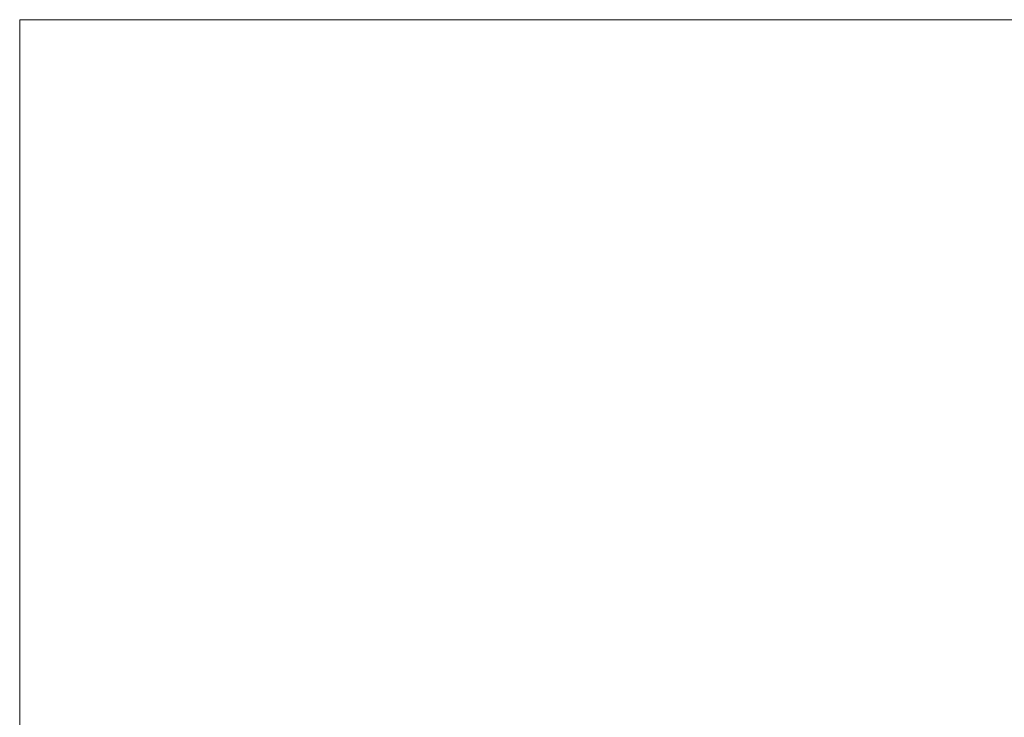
# Model space of a CAD drawing. Extents: x -24 to 2086, y -25 to 290.
# Tile 3 of 10: x -24 to 119, y 188 to 290. Entities that reach past the tile are written whole.
import ezdxf

# ---------------------------------------------------------------- set-up
doc = ezdxf.new("R2010")
doc.units = 0
doc.header["$MEASUREMENT"] = 0
doc.layers.add('B_ANNO_NOPLOT', color=47, linetype='Continuous', lineweight=18, plot=False)

# ---------------------------------------------------------------- blocks, each defined once
blk = doc.blocks.new('*U271')
at = {"layer": 'B_ANNO_NOPLOT', "flags": 128}
blk.add_lwpolyline([(0, -1073.1956), (0, -758.1956), (404.9096, -758.1956), (404.9096, -774.6267), (472.5, -774.6267), (472.5, -1022.5711), (395.7134, -1022.5711), (395.7134, -1073.1956)], close=True, dxfattribs=at)
blk = doc.blocks.new('INS_G36DET_BASE')
at = {"layer": 'B_ANNO_NOPLOT', "flags": 128}
blk.add_lwpolyline([(0, 0), (0, 315), (404.91, 315), (404.91, 298.57), (472.5, 298.57), (472.5, 50.62), (395.71, 50.62), (395.71, 0)], close=True, dxfattribs=at)

msp = doc.modelspace()

# ---------------------------------------------------------------- block references
msp.add_blockref('*U271', (-24.4, 1048.41))

# ---------------------------------------------------------------- next in the draw order: block references
msp.add_blockref('INS_G36DET_BASE', (-24.4, -24.79))

doc.saveas('drawing.dxf')
